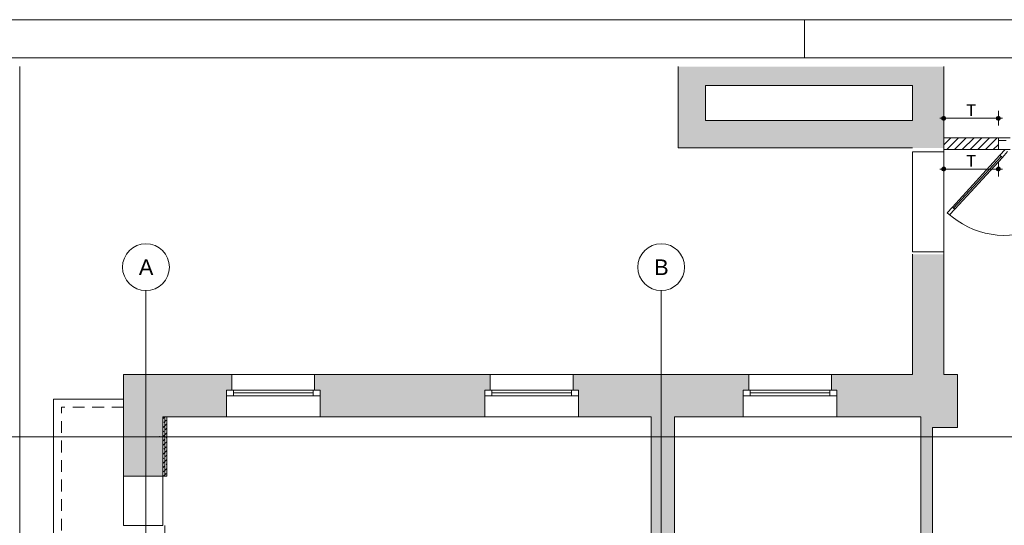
# Paper-space layout 'A-44 WYKOŃCZENIA ŚCIAN - PIĘTRO -1' of a CAD drawing. Header units: millimetres. Extents: x 0 to 594, y 0 to 297.
# Tile 6 of 16: x 133 to 260, y 232 to 297. Entities that reach past the tile are written whole.
import ezdxf
from ezdxf.xclip import XClip

# ---------------------------------------------------------------- set-up
doc = ezdxf.new("R2010")
doc.units = ezdxf.units.MM
doc.header["$MEASUREMENT"] = 0
doc.header["$XCLIPFRAME"] = 0
for name, pattern in [('DASHDOTX2', [1000, 500, -250, 0, -250]), ('Przer. długie kreski', [2.5, 1.5, -1]), ('PRZERYWANA_DU_A', [550, 350, -200])]:
    doc.linetypes.add(name, pattern=pattern)
for name, color, linetype, lineweight in [('0_Nr_pióra__2', 8, 'Continuous', 13), ('A_ściany proj_Nr_pióra__1', 7, 'Continuous', 20), ('A_ściany proj_Nr_pióra__2', 8, 'Continuous', 13), ('A_ściany_Nr_pióra__1', 7, 'Continuous', 20), ('Drzwi Archicad_Nr_pióra__3', 252, 'Continuous', 13)]:
    doc.layers.add(name, color=color, linetype=linetype, lineweight=lineweight)
for name, color, linetype in [('A__OKŁADZINY ŚCIAN', 7, 'Continuous'), ('A_podrys', 7, 'Continuous'), ('A_ściany', 7, 'Continuous'), ('A_ściany proj', 7, 'Continuous')]:
    doc.layers.add(name, color=color, linetype=linetype)
for name, color, linetype, lineweight, true_color in [('A__OKŁADZINY ŚCIAN_Nr_pióra__7', 7, 'Continuous', 18, 0x171717), ('A_Arkusz_Nr_pióra__255', 7, 'Continuous', 15, 0x242424), ('A_osie_Nr_pióra__16', 7, 'Continuous', 5, 0x0f0f0f), ('A_osie_Nr_pióra__76', 7, 'Continuous', 5, 0x2d2d2d), ('A_ściany proj_Nr_pióra__10', 7, 'Continuous', 13, 0x4b4b4b), ('A_ściany_Nr_pióra__10', 7, 'Continuous', 13, 0x4b4b4b), ('Okna Archicada_Nr_pióra__19', 7, 'Continuous', 5, 0x191919)]:
    doc.layers.add(name, color=color, linetype=linetype, lineweight=lineweight, true_color=true_color)
doc.styles.add('STYL_AUTOMATYCZNY_1', font='arial.ttf')
doc.styles.add('STYL_AUTOMATYCZNY_5', font='arial.ttf')
pattern_1 = [(45, (-1493.65654, -286.4806), (-0.57024626, 0.57024626), []), (45, (-1493.0863, -286.4806), (-0.57024626, 0.57024626), [0.40323, -0.20161])]

# ---------------------------------------------------------------- blocks, each defined once
blk = doc.blocks.new('Rysunek_1_1', base_point=(-1493.66, -286.48))
at = {"layer": 'A__OKŁADZINY ŚCIAN', "linetype": 'Continuous', "lineweight": 0, "true_color": 0x171717}
for points in [[(251.58, 284.37), (251.6, 284.28), (251.65, 284.19), (251.73, 284.14), (251.83, 284.12), (251.93, 284.14), (252.01, 284.19), (252.06, 284.28), (252.08, 284.37), (252.06, 284.47), (252.01, 284.55), (251.93, 284.6), (251.83, 284.62), (251.73, 284.6), (251.65, 284.55), (251.6, 284.47)], [(258.58, 284.37), (258.6, 284.28), (258.65, 284.19), (258.73, 284.14), (258.83, 284.12), (258.93, 284.14), (259.01, 284.19), (259.06, 284.28), (259.08, 284.37), (259.06, 284.47), (259.01, 284.55), (258.93, 284.6), (258.83, 284.62), (258.73, 284.6), (258.65, 284.55), (258.6, 284.47)], [(251.58, 277.87), (251.6, 277.78), (251.65, 277.69), (251.73, 277.64), (251.83, 277.62), (251.93, 277.64), (252.01, 277.69), (252.06, 277.78), (252.08, 277.87), (252.06, 277.97), (252.01, 278.05), (251.93, 278.1), (251.83, 278.12), (251.73, 278.1), (251.65, 278.05), (251.6, 277.97)], [(258.58, 277.87), (258.6, 277.78), (258.65, 277.69), (258.73, 277.64), (258.83, 277.62), (258.93, 277.64), (259.01, 277.69), (259.06, 277.78), (259.08, 277.87), (259.06, 277.97), (259.01, 278.05), (258.93, 278.1), (258.83, 278.12), (258.73, 278.1), (258.65, 278.05), (258.6, 277.97)]]:
    blk.add_hatch(color=250, dxfattribs=at).paths.add_polyline_path(points)
at = {"layer": 'A_ściany', "linetype": 'Continuous', "lineweight": 0, "true_color": 0x000000}
for points in [[(217.83, 290.99), (217.83, 280.57), (221.33, 284.07), (221.33, 290.99)], [(247.83, 290.99), (221.33, 290.99), (221.33, 288.57), (247.83, 288.57)], [(251.83, 290.99), (247.83, 290.99), (247.83, 280.57), (251.83, 280.57)], [(217.83, 280.57), (247.83, 280.57), (247.83, 284.07), (221.33, 284.07)], [(247.83, 266.97), (247.83, 251.54), (251.83, 251.54), (251.83, 266.97)], [(146.77, 251.54), (146.77, 238.54), (150.52, 238.54), (151.82, 238.54), (151.82, 246.14)], [(159.94, 246.14), (159.94, 249.54), (160.64, 249.54), (160.64, 251.54), (146.77, 251.54), (151.82, 246.14)], [(193.04, 246.14), (193.04, 249.54), (193.74, 249.54), (193.74, 251.54), (171.24, 251.54), (171.24, 249.54), (171.94, 249.54), (171.94, 246.14)], [(226.14, 246.14), (226.14, 249.54), (226.84, 249.54), (226.84, 251.54), (204.34, 251.54), (204.34, 249.54), (205.04, 249.54), (205.04, 246.14)], [(248.89, 246.14), (253.59, 251.54), (237.44, 251.54), (237.44, 249.54), (238.14, 249.54), (238.14, 246.14)], [(253.59, 244.77), (253.59, 251.54), (248.89, 246.14), (248.89, 244.77)], [(217.34, 191.25), (217.34, 246.14), (214.34, 246.14), (214.34, 191.25)], [(250.39, 244.77), (248.89, 244.77), (248.89, 214.27), (250.39, 214.27)]]:
    blk.add_hatch(color=18, dxfattribs=at).paths.add_polyline_path(points)
at = {"layer": 'A_ściany proj', "linetype": 'Continuous', "lineweight": 0, "true_color": 0x000000}
h = blk.add_hatch(dxfattribs=at)
h.set_pattern_fill('bloczki_ceramiczne_0001', color=18, style=0, pattern_type=2)
h.set_pattern_definition([(45, (-1493.65654, -286.4806), (-0.49497475, 0.49497475), [])])
h.paths.add_polyline_path([(251.83, 280.37), (258.83, 280.37), (258.83, 281.87), (251.83, 281.87)])
at = {"layer": 'A_ściany proj', "linetype": 'Continuous', "lineweight": 0, "true_color": 0x4b4b4b}
h = blk.add_hatch(dxfattribs=at)
h.set_pattern_fill('FP_65_0001', color=251, style=0, pattern_type=2)
h.set_pattern_definition(pattern_1)
h.paths.add_polyline_path([(151.82, 246.14), (151.82, 238.54), (152.07, 238.54), (152.07, 246.14)])
h = blk.add_hatch(dxfattribs=at)
h.set_pattern_fill('FP_65_0001', color=251, style=0, pattern_type=2)
h.set_pattern_definition(pattern_1)
h.paths.add_polyline_path([(152.32, 238.54), (152.32, 246.14), (152.07, 246.14), (152.07, 238.54)])
at = {"layer": '0_Nr_pióra__2', "color": 8, "linetype": 'PRZERYWANA_DU_A', "lineweight": 13, "flags": 128}
blk.add_lwpolyline([(133.47, 290.99), (133.47, 92.59)], dxfattribs=at)
at = {"layer": 'A__OKŁADZINY ŚCIAN_Nr_pióra__7', "color": 250, "linetype": 'Continuous', "lineweight": 18, "true_color": 0x171717}
for p, q in [((251.83, 284.62), (251.83, 285.31)), ((258.83, 284.62), (258.83, 285.31)), ((251.33, 284.37), (251.58, 284.37)), ((251.83, 283.43), (251.83, 284.12)), ((252.08, 284.37), (258.58, 284.37)), ((258.83, 283.43), (258.83, 284.12)), ((259.08, 284.37), (259.33, 284.37)), ((251.83, 278.12), (251.83, 278.81)), ((258.83, 278.12), (258.83, 278.81)), ((251.33, 277.87), (251.58, 277.87)), ((251.83, 276.93), (251.83, 277.62)), ((252.08, 277.87), (258.58, 277.87)), ((258.83, 276.93), (258.83, 277.62)), ((259.08, 277.87), (259.33, 277.87))]:
    blk.add_line(p, q, dxfattribs=at)
for centre in [(251.83, 284.37), (258.83, 284.37), (251.83, 277.87), (258.83, 277.87)]:
    blk.add_circle(centre, 0.25, dxfattribs=at)
at = {"layer": 'A_osie_Nr_pióra__16', "color": 250, "linetype": 'DASHDOTX2', "lineweight": 5, "true_color": 0x0f0f0f}
for p, q in [((149.64, 224.41), (149.64, 262.3)), ((215.64, 224.41), (215.64, 262.3)), ((151.34, 243.59), (131.08, 243.59)), ((375.53, 243.59), (151.34, 243.59)), ((151.34, 243.59), (151.34, 243.59))]:
    blk.add_line(p, q, dxfattribs=at)
blk.add_point((151.34, 243.59), dxfattribs=at)
at = {"layer": 'A_osie_Nr_pióra__76', "color": 250, "linetype": 'Continuous', "lineweight": 5, "true_color": 0x2d2d2d}
for centre in [(149.64, 265.3), (215.64, 265.3)]:
    blk.add_circle(centre, 3, dxfattribs=at)
at = {"layer": 'A_ściany proj_Nr_pióra__1', "color": 7, "linetype": 'Continuous', "lineweight": 20}
for p, q in [((258.83, 281.52), (258.83, 281.87)), ((258.83, 280.37), (258.83, 281.52))]:
    blk.add_line(p, q, dxfattribs=at)
at = {"layer": 'A_ściany proj_Nr_pióra__1', "color": 7, "linetype": 'Continuous', "lineweight": 20, "flags": 128}
for points in [[(258.83, 281.87), (251.83, 281.87)], [(251.83, 281.87), (251.83, 280.37)], [(251.83, 280.37), (258.83, 280.37)], [(151.82, 246.14), (151.82, 238.54)], [(152.32, 238.54), (152.32, 246.14)]]:
    blk.add_lwpolyline(points, dxfattribs=at)
at = {"layer": 'A_ściany proj_Nr_pióra__10', "color": 251, "linetype": 'Continuous', "lineweight": 13, "true_color": 0x4b4b4b}
for p, q in [((152.07, 238.54), (152.07, 246.14)), ((152.07, 246.14), (152.07, 238.54)), ((152.07, 191.25), (152.07, 232.24)), ((152.07, 232.24), (152.07, 191.25))]:
    blk.add_line(p, q, dxfattribs=at)
at = {"layer": 'A_ściany proj_Nr_pióra__2', "color": 8, "linetype": 'Continuous', "lineweight": 13, "flags": 128}
for points in [[(152.07, 246.14), (151.82, 246.14)], [(152.32, 246.14), (152.07, 246.14)], [(152.07, 238.54), (151.82, 238.54)], [(152.32, 238.54), (152.07, 238.54)]]:
    blk.add_lwpolyline(points, dxfattribs=at)
at = {"layer": 'A_ściany_Nr_pióra__1', "color": 7, "linetype": 'Continuous', "lineweight": 20}
for p, q in [((217.83, 280.57), (217.83, 290.99)), ((221.03, 280.57), (217.83, 280.57)), ((249.13, 280.07), (247.83, 280.07)), ((249.13, 280.07), (251.83, 280.07)), ((249.13, 267.27), (247.83, 267.27)), ((249.13, 267.27), (251.83, 267.27)), ((160.64, 251.54), (160.64, 249.54)), ((171.24, 251.54), (171.24, 249.54)), ((193.74, 251.54), (193.74, 249.54)), ((204.34, 251.54), (204.34, 249.54)), ((226.84, 251.54), (226.84, 249.54)), ((237.44, 251.54), (237.44, 249.54)), ((160.64, 249.54), (159.94, 249.54)), ((159.94, 249.54), (159.94, 246.14)), ((171.24, 249.54), (171.94, 249.54)), ((171.94, 249.54), (171.94, 246.14)), ((193.74, 249.54), (193.04, 249.54)), ((193.04, 249.54), (193.04, 246.14)), ((204.34, 249.54), (205.04, 249.54)), ((205.04, 249.54), (205.04, 246.14)), ((226.84, 249.54), (226.14, 249.54)), ((226.14, 249.54), (226.14, 246.14)), ((237.44, 249.54), (238.14, 249.54)), ((238.14, 249.54), (238.14, 246.14)), ((150.52, 238.54), (146.77, 238.54)), ((150.52, 238.54), (151.82, 238.54)), ((150.52, 232.24), (146.77, 232.24)), ((150.52, 232.24), (151.82, 232.24))]:
    blk.add_line(p, q, dxfattribs=at)
at = {"layer": 'A_ściany_Nr_pióra__1', "color": 7, "linetype": 'Continuous', "lineweight": 20, "flags": 128}
for points in [[(217.83, 290.99), (217.83, 280.57)], [(251.83, 280.07), (251.83, 290.99)], [(221.33, 284.07), (221.33, 288.57)], [(221.33, 288.57), (247.83, 288.57)], [(247.83, 288.57), (247.83, 284.07)], [(247.83, 284.07), (221.33, 284.07)], [(217.83, 280.57), (247.83, 280.57)], [(247.83, 266.97), (247.83, 251.54)], [(251.83, 251.54), (251.83, 267.27)], [(146.77, 251.54), (146.77, 238.54)], [(160.64, 251.54), (146.77, 251.54)], [(193.74, 251.54), (171.24, 251.54)], [(226.84, 251.54), (204.34, 251.54)], [(247.83, 251.54), (237.44, 251.54)], [(253.59, 251.54), (251.83, 251.54)], [(253.59, 244.77), (253.59, 251.54)], [(151.82, 238.54), (151.82, 246.14)], [(151.82, 246.14), (159.94, 246.14)], [(171.94, 246.14), (193.04, 246.14)], [(205.04, 246.14), (214.34, 246.14)], [(214.34, 246.14), (214.34, 191.25)], [(217.34, 191.25), (217.34, 246.14)], [(217.34, 246.14), (226.14, 246.14)], [(238.14, 246.14), (248.89, 246.14)], [(248.89, 246.14), (248.89, 244.77)], [(248.89, 244.77), (248.89, 214.27)], [(250.39, 214.27), (250.39, 244.77)], [(250.39, 244.77), (253.59, 244.77)]]:
    blk.add_lwpolyline(points, dxfattribs=at)
at = {"layer": 'A_ściany_Nr_pióra__10', "color": 251, "linetype": 'Continuous', "lineweight": 13, "true_color": 0x4b4b4b}
for p in [(146.77, 248.39), (137.81, 230.59)]:
    blk.add_line(p, (137.81, 248.39), dxfattribs=at)
at = {"layer": 'A_ściany_Nr_pióra__10', "color": 251, "linetype": 'Przer. długie kreski', "lineweight": 13, "true_color": 0x4b4b4b}
for p in [(146.77, 247.39), (138.81, 231.59)]:
    blk.add_line(p, (138.81, 247.39), dxfattribs=at)
at = {"layer": 'Drzwi Archicad_Nr_pióra__3', "color": 252, "linetype": 'Przer. długie kreski', "lineweight": 13}
for p, q in [((277.83, 281.87), (258.83, 281.87)), ((277.83, 280.37), (258.83, 280.37))]:
    blk.add_line(p, q, dxfattribs=at)
at = {"layer": 'Drzwi Archicad_Nr_pióra__3', "color": 252, "linetype": 'Continuous', "lineweight": 13}
for p, q in [((258.83, 281.52), (258.83, 281.87)), ((258.83, 281.52), (258.83, 280.37)), ((259.83, 281.52), (258.83, 281.52)), ((258.83, 280.37), (258.83, 281.52)), ((258.83, 280.37), (258.83, 281.52)), ((258.83, 280.37), (259.71, 280.37)), ((259.03, 279.63), (259.71, 280.37)), ((260, 280.1), (259.33, 279.36)), ((253.09, 272.87), (259.18, 279.5)), ((259.33, 279.36), (259.03, 279.63)), ((252.27, 272.27), (252.95, 273.01)), ((253.24, 272.73), (252.57, 272)), ((252.95, 273.01), (253.24, 272.73)), ((252.57, 272), (252.27, 272.27))]:
    blk.add_line(p, q, dxfattribs=at)
at = {"layer": 'Drzwi Archicad_Nr_pióra__3', "color": 252, "linetype": 'Continuous', "lineweight": 13, "flags": 128}
for points in [[(252.95, 273.01), (259.03, 279.63), (259.18, 279.5), (253.09, 272.87)], [(253.09, 272.87), (259.18, 279.5), (259.33, 279.36), (253.24, 272.73)]]:
    blk.add_lwpolyline(points, close=True, dxfattribs=at)
at = {"layer": 'Drzwi Archicad_Nr_pióra__3', "color": 252, "linetype": 'Continuous', "lineweight": 13}
blk.add_arc((259.71, 280.37), 11, 227.4423, 0, dxfattribs=at)
at = {"layer": 'Okna Archicada_Nr_pióra__19', "color": 250, "linetype": 'Continuous', "lineweight": 5, "true_color": 0x191919}
for p, q in [((249.13, 280.07), (247.83, 280.07)), ((247.83, 280.07), (247.83, 267.27)), ((249.13, 280.07), (251.83, 280.07)), ((251.83, 280.07), (251.83, 267.27)), ((249.13, 267.27), (247.83, 267.27)), ((249.13, 267.27), (251.83, 267.27)), ((159.94, 251.54), (171.94, 251.54)), ((193.04, 251.54), (205.04, 251.54)), ((226.14, 251.54), (238.14, 251.54)), ((159.94, 249.54), (171.94, 249.54)), ((159.94, 249.54), (159.94, 248.84)), ((159.94, 248.84), (171.94, 248.84)), ((160.84, 249.54), (160.84, 248.84)), ((160.84, 249.19), (171.04, 249.19)), ((171.04, 249.54), (171.04, 248.84)), ((171.94, 249.54), (171.94, 248.84)), ((193.04, 249.54), (205.04, 249.54)), ((193.04, 249.54), (193.04, 248.84)), ((193.04, 248.84), (205.04, 248.84)), ((193.94, 249.54), (193.94, 248.84)), ((193.94, 249.19), (204.14, 249.19)), ((204.14, 249.54), (204.14, 248.84)), ((205.04, 249.54), (205.04, 248.84)), ((226.14, 249.54), (238.14, 249.54)), ((226.14, 249.54), (226.14, 248.84)), ((226.14, 248.84), (238.14, 248.84)), ((227.04, 249.54), (227.04, 248.84)), ((227.04, 249.19), (237.24, 249.19)), ((237.24, 249.54), (237.24, 248.84)), ((238.14, 249.54), (238.14, 248.84)), ((159.94, 246.14), (171.94, 246.14)), ((193.04, 246.14), (205.04, 246.14)), ((226.14, 246.14), (238.14, 246.14)), ((150.52, 238.54), (146.77, 238.54)), ((146.77, 232.24), (146.77, 238.54)), ((150.52, 238.54), (151.82, 238.54)), ((151.82, 232.24), (151.82, 238.54)), ((150.52, 232.24), (146.77, 232.24)), ((150.52, 232.24), (151.82, 232.24))]:
    blk.add_line(p, q, dxfattribs=at)
at = {"layer": 'A__OKŁADZINY ŚCIAN_Nr_pióra__7', "color": 250, "linetype": 'Continuous', "lineweight": 18, "true_color": 0x171717, "char_height": 1.5, "width": 1.2566, "attachment_point": 7, "style": 'STYL_AUTOMATYCZNY_5'}
for insert in [(254.7, 284.67), (254.7, 278.17)]:
    blk.add_mtext('\\A1;{\\pql;\\fArial|b0|i0|c238|p0;\\W1.000000;T}', dxfattribs=dict(at, insert=insert))
at = {"layer": 'A_osie_Nr_pióra__76', "color": 250, "linetype": 'Continuous', "lineweight": 5, "true_color": 0x2d2d2d, "char_height": 2, "attachment_point": 1, "style": 'STYL_AUTOMATYCZNY_1'}
for s, insert in [('\\A1;{\\pql;\\pt0;\\fArial|b0|i0|c238|p0;\\W1.000000;A}', (148.73, 266.3)), ('\\A1;{\\pql;\\pt0;\\fArial|b0|i0|c238|p0;\\W1.000000;B}', (214.73, 266.3))]:
    blk.add_mtext(s, dxfattribs=dict(at, insert=insert))

psp = doc.layouts.new('A-44 WYKOŃCZENIA ŚCIAN - PIĘTRO -1')

# ---------------------------------------------------------------- linework, layer by layer
at = {"layer": 'A_Arkusz_Nr_pióra__255', "color": 250, "linetype": 'Continuous', "lineweight": 15, "true_color": 0x242424}
for p, q in [((234, 292.1), (234, 297)), ((589.1, 292.1), (29.9, 292.1))]:
    psp.add_line(p, q, dxfattribs=at)
at = {"layer": 'A_Arkusz_Nr_pióra__255', "color": 250, "linetype": 'Continuous', "lineweight": 15, "true_color": 0x242424, "flags": 128}
psp.add_lwpolyline([(0, 297), (594, 297), (594, 0), (0, 0)], close=True, dxfattribs=at)

# ---------------------------------------------------------------- block references
at = {"layer": 'A_podrys', "color": 37, "linetype": 'Continuous', "lineweight": 5, "true_color": 0x656532}
ref = psp.add_blockref('Rysunek_1_1', (-1493.66, -286.48), dxfattribs=at)
XClip(ref).set_block_clipping_path([(125.084818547, 92.5942348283), (375.5347897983, 290.9937032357)])

doc.saveas('drawing.dxf')
